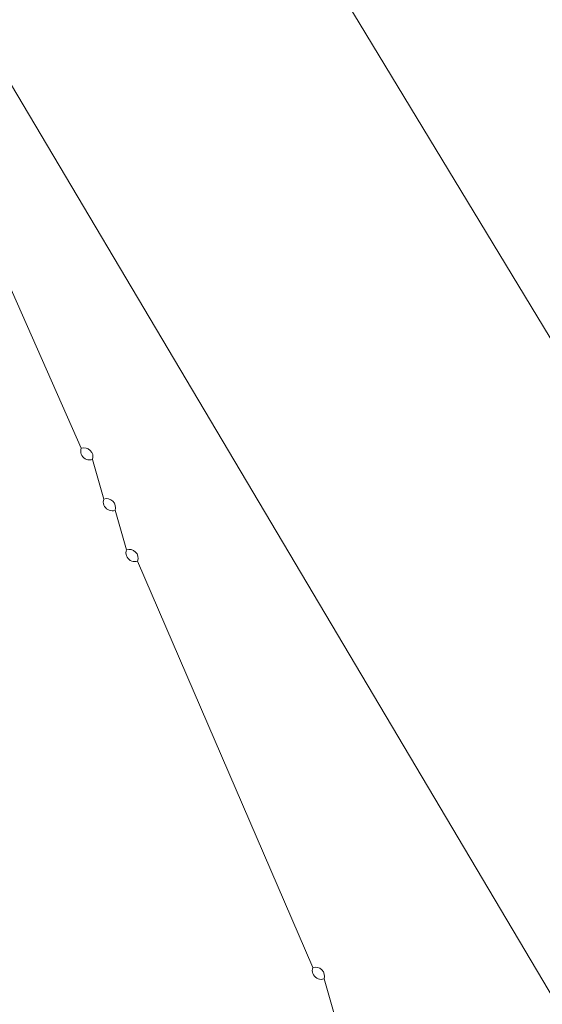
# Model space of a CAD drawing. Header units: inches. Extents: x 158416 to 160804, y 432611 to 437652.
# Tile 165 of 193: x 159251 to 159282, y 436006 to 436065. Entities that reach past the tile are written whole.
import ezdxf

# ---------------------------------------------------------------- set-up
doc = ezdxf.new("R2010")
doc.units = ezdxf.units.IN
doc.header["$MEASUREMENT"] = 0
doc.linetypes.add('DASHDOT', pattern=[0])
for name, color, linetype in [('4.2-K&L-LAAGSPANNING', 10, 'Continuous'), ('4.2-K&L-MIDDENSPANNING', 10, 'Continuous'), ('4.2-K&L-SIGNAAL UPC', 222, 'Continuous')]:
    doc.layers.add(name, color=color, linetype=linetype)

msp = doc.modelspace()

# ---------------------------------------------------------------- linework, layer by layer
at = {"layer": '4.2-K&L-LAAGSPANNING', "linetype": 'DASHDOT', "lineweight": 0, "ltscale": 2}
msp.add_polyline3d([(159373.413, 435895.06, 0), (159252.41, 436094.718, 0), (159247, 436104, 0)], dxfattribs=at)
at = {"layer": '4.2-K&L-MIDDENSPANNING', "linetype": 'Continuous', "lineweight": 0, "ltscale": 1.75}
msp.add_polyline3d([(159269.333, 436005.667, 0), (159268.667, 436008, 0), (159268.58, 436007.979, 0), (159268.49, 436007.973, 0), (159268.401, 436007.983, 0), (159268.315, 436008.007, 0), (159268.234, 436008.045, 0), (159268.161, 436008.097, 0), (159268.097, 436008.161, 0), (159268.045, 436008.234, 0), (159268.007, 436008.315, 0), (159267.983, 436008.401, 0), (159267.973, 436008.49, 0), (159267.979, 436008.58, 0), (159268, 436008.667, 0), (159257.667, 436032.667, 0), (159257.58, 436032.646, 0), (159257.49, 436032.64, 0), (159257.401, 436032.649, 0), (159257.315, 436032.673, 0), (159257.234, 436032.712, 0), (159257.16, 436032.764, 0), (159257.097, 436032.827, 0), (159257.045, 436032.9, 0), (159257.007, 436032.981, 0), (159256.983, 436033.068, 0), (159256.973, 436033.157, 0), (159256.979, 436033.246, 0), (159257, 436033.333, 0), (159256.333, 436035.667, 0), (159256.246, 436035.646, 0), (159256.157, 436035.64, 0), (159256.068, 436035.649, 0), (159255.981, 436035.673, 0), (159255.9, 436035.712, 0), (159255.827, 436035.764, 0), (159255.764, 436035.827, 0), (159255.712, 436035.9, 0), (159255.673, 436035.981, 0), (159255.649, 436036.068, 0), (159255.64, 436036.157, 0), (159255.646, 436036.246, 0), (159255.667, 436036.333, 0), (159255, 436038.667, 0), (159254.913, 436038.646, 0), (159254.823, 436038.64, 0), (159254.734, 436038.649, 0), (159254.648, 436038.673, 0), (159254.567, 436038.712, 0), (159254.494, 436038.764, 0), (159254.43, 436038.827, 0), (159254.379, 436038.9, 0), (159254.34, 436038.981, 0), (159254.316, 436039.067, 0), (159254.306, 436039.157, 0), (159254.312, 436039.246, 0), (159254.333, 436039.333, 0), (159228.733, 436097.367, 0)], dxfattribs=at)
for centre, start, end in [((159254.5, 436038.833), 341.56417, 108.45156), ((159255.833, 436035.833), 341.57204, 108.42796), ((159257.167, 436032.833), 341.57466, 108.42009), ((159268.167, 436008.167), 341.58253, 108.41747)]:
    msp.add_arc(centre, 0.527, start, end, dxfattribs=at)
at = {"layer": '4.2-K&L-SIGNAAL UPC', "linetype": 'Continuous', "lineweight": 0, "ltscale": 1.75}
msp.add_polyline3d([(159403, 435747, 0), (159400.182, 435828.987, 0), (159398.567, 435834.633, 0), (159395.667, 435841.333, 0), (159308.747, 435967.393, 0), (159284.267, 436003.3, 0), (159284.067, 436003.7, 0), (159227.333, 436099.333, 0), (159227.333, 436100, 0), (159226.667, 436100.667, 0)], dxfattribs=at)

doc.saveas('drawing.dxf')
